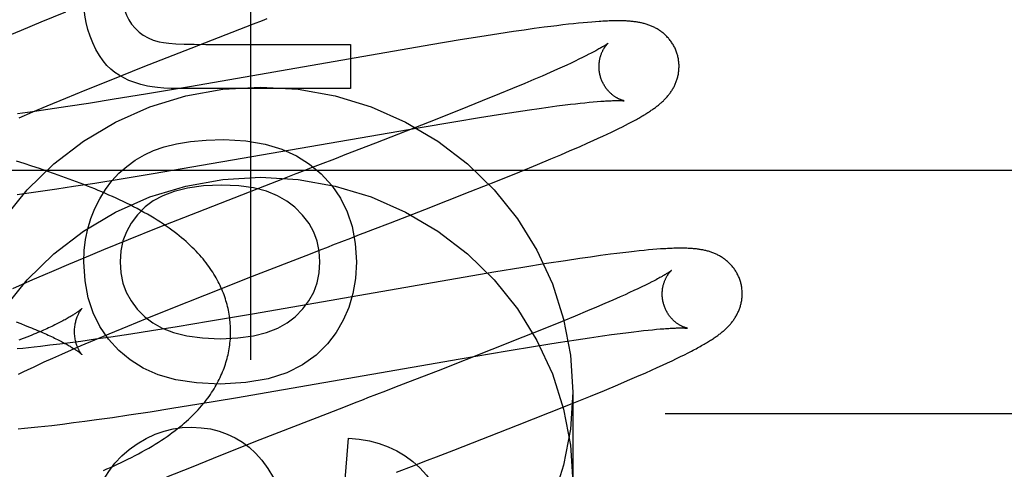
# Model space of a CAD drawing. Header units: inches. Extents: x 0 to 293, y 0 to 190.
# Tile 52 of 104: x 84.666 to 84.912, y 100.18 to 100.292. Entities that reach past the tile are written whole.
import ezdxf

# ---------------------------------------------------------------- set-up
doc = ezdxf.new("R2010")
doc.units = ezdxf.units.IN
doc.header["$LTSCALE"] = 16.12069
doc.header["$MEASUREMENT"] = 0
doc.linetypes.add('HIDDEN', pattern=[0.2, 0.1, -0.1])
doc.layers.add('DEFAULT_2', color=8, linetype='HIDDEN')
doc.layers.add('RIGHT_OR_MAIN_DOOR_ASSEMBLY', color=7, linetype='CONTINUOUS')

msp = doc.modelspace()

# ---------------------------------------------------------------- linework, layer by layer
at = {"layer": 'DEFAULT_2', "color": 8, "linetype": 'HIDDEN'}
for p, q in [((84.67748, 100.29369), (84.67133, 100.29118)), ((84.67133, 100.29118), (84.66639, 100.28914)), ((84.70888, 100.28472), (84.72452, 100.29079)), ((84.79466, 100.28959), (84.7921, 100.28923)), ((84.79716, 100.28993), (84.79466, 100.28959)), ((84.79877, 100.29014), (84.79716, 100.28993)), ((84.80032, 100.29033), (84.79877, 100.29014)), ((84.80179, 100.29051), (84.80032, 100.29033)), ((84.80319, 100.29067), (84.80179, 100.29051)), ((84.8045, 100.29081), (84.80319, 100.29067)), ((84.80574, 100.29094), (84.8045, 100.29081)), ((84.8069, 100.29106), (84.80574, 100.29094)), ((84.80799, 100.29116), (84.8069, 100.29106)), ((84.80901, 100.29124), (84.80799, 100.29116)), ((84.80998, 100.29132), (84.80901, 100.29124)), ((84.66639, 100.28914), (84.66255, 100.28753)), ((84.78105, 100.28755), (84.7761, 100.28676)), ((84.78581, 100.28829), (84.78105, 100.28755)), ((84.78946, 100.28884), (84.78581, 100.28829)), ((84.7921, 100.28923), (84.78946, 100.28884)), ((84.6969, 100.28001), (84.70888, 100.28472)), ((84.76885, 100.28556), (84.70897, 100.27518)), ((84.71259, 100.28565), (84.74875, 100.28565)), ((84.74875, 100.28565), (84.74875, 100.2746)), ((84.7761, 100.28676), (84.76885, 100.28556)), ((84.80672, 100.28237), (84.80583, 100.28193)), ((84.80756, 100.28278), (84.80672, 100.28237)), ((84.80834, 100.28318), (84.80756, 100.28278)), ((84.68849, 100.27666), (84.6969, 100.28001)), ((84.80165, 100.27998), (84.80047, 100.27945)), ((84.80278, 100.2805), (84.80165, 100.27998)), ((84.80385, 100.28099), (84.80278, 100.2805)), ((84.80487, 100.28147), (84.80385, 100.28099)), ((84.80583, 100.28193), (84.80487, 100.28147)), ((84.79662, 100.27776), (84.79452, 100.27686)), ((84.7986, 100.27862), (84.79662, 100.27776)), ((84.80047, 100.27945), (84.7986, 100.27862)), ((84.68243, 100.27422), (84.68849, 100.27666)), ((84.70897, 100.27518), (84.69749, 100.27324)), ((84.79232, 100.27592), (84.78922, 100.27463)), ((84.79452, 100.27686), (84.79232, 100.27592)), ((84.67757, 100.27223), (84.68243, 100.27422)), ((84.69749, 100.27324), (84.6897, 100.27196)), ((84.74875, 100.2746), (84.70835, 100.2746)), ((84.78596, 100.27329), (84.78165, 100.27153)), ((84.78922, 100.27463), (84.78596, 100.27329)), ((84.66931, 100.26878), (84.6729, 100.27029)), ((84.6729, 100.27029), (84.67757, 100.27223)), ((84.67806, 100.27012), (84.67307, 100.26937)), ((84.68325, 100.27093), (84.67806, 100.27012)), ((84.6897, 100.27196), (84.68325, 100.27093)), ((84.78165, 100.27153), (84.77618, 100.26934)), ((84.79587, 100.26966), (84.79816, 100.26998)), ((84.79816, 100.26998), (84.80034, 100.27027)), ((84.80034, 100.27027), (84.8024, 100.27053)), ((84.8024, 100.27053), (84.80371, 100.27069)), ((84.80371, 100.27069), (84.80496, 100.27084)), ((84.80496, 100.27084), (84.80616, 100.27097)), ((84.80616, 100.27097), (84.8073, 100.27109)), ((84.8073, 100.27109), (84.80838, 100.2712)), ((84.80838, 100.2712), (84.8094, 100.2713)), ((84.8094, 100.2713), (84.81036, 100.27138)), ((84.66923, 100.26882), (84.66553, 100.2683)), ((84.66588, 100.26732), (84.66931, 100.26878)), ((84.67307, 100.26937), (84.66923, 100.26882)), ((84.77618, 100.26934), (84.76843, 100.26627)), ((84.77509, 100.26642), (84.781, 100.26739)), ((84.781, 100.26739), (84.78569, 100.26814)), ((84.78569, 100.26814), (84.79012, 100.26882)), ((84.79012, 100.26882), (84.79347, 100.26932)), ((84.79347, 100.26932), (84.79587, 100.26966)), ((84.76843, 100.26627), (84.75495, 100.261)), ((84.76568, 100.26484), (84.77509, 100.26642)), ((84.81583, 100.26466), (84.81668, 100.26509)), ((84.81668, 100.26509), (84.81748, 100.26549)), ((84.81748, 100.26549), (84.81822, 100.26587)), ((84.81822, 100.26587), (84.81892, 100.26624)), ((84.81892, 100.26624), (84.81958, 100.26659)), ((84.6994, 100.25338), (84.76568, 100.26484)), ((84.81063, 100.2622), (84.81181, 100.26274)), ((84.81181, 100.26274), (84.81292, 100.26326)), ((84.81292, 100.26326), (84.81396, 100.26375)), ((84.81396, 100.26375), (84.81493, 100.26422)), ((84.81493, 100.26422), (84.81583, 100.26466)), ((84.75495, 100.261), (84.74734, 100.25806)), ((84.80366, 100.25912), (84.80593, 100.26011)), ((84.80593, 100.26011), (84.80806, 100.26104)), ((84.80806, 100.26104), (84.80938, 100.26164)), ((84.80938, 100.26164), (84.81063, 100.2622)), ((84.79883, 100.25707), (84.80128, 100.25811)), ((84.80128, 100.25811), (84.80366, 100.25912)), ((84.66716, 100.25587), (84.66523, 100.25648)), ((84.66907, 100.25526), (84.66716, 100.25587)), ((84.67097, 100.25464), (84.66907, 100.25526)), ((84.74181, 100.25592), (84.73846, 100.25462)), ((84.74403, 100.25678), (84.74181, 100.25592)), ((84.79104, 100.25386), (84.79546, 100.25567)), ((84.79546, 100.25567), (84.79883, 100.25707)), ((84.64877, 100.25426), (85.14877, 100.25426)), ((84.67286, 100.254), (84.67097, 100.25464)), ((84.67473, 100.25336), (84.67286, 100.254)), ((84.69145, 100.25208), (84.6994, 100.25338)), ((84.73846, 100.25462), (84.73622, 100.25376)), ((84.78547, 100.25161), (84.79104, 100.25386)), ((84.67531, 100.24959), (84.67948, 100.25021)), ((84.67948, 100.25021), (84.68483, 100.25103)), ((84.68483, 100.25103), (84.69145, 100.25208)), ((84.72721, 100.25027), (84.7104, 100.24371)), ((84.73172, 100.25202), (84.72721, 100.25027)), ((84.77864, 100.2489), (84.78547, 100.25161)), ((84.66541, 100.2482), (84.6683, 100.24859)), ((84.6683, 100.24859), (84.67126, 100.249)), ((84.67126, 100.249), (84.67531, 100.24959)), ((84.76731, 100.24446), (84.77864, 100.2489)), ((84.7104, 100.24371), (84.70058, 100.23983)), ((84.75871, 100.24112), (84.76731, 100.24446)), ((84.75433, 100.23942), (84.75871, 100.24112)), ((84.70058, 100.23983), (84.69317, 100.23685)), ((84.74879, 100.23728), (84.75101, 100.23814)), ((84.69317, 100.23685), (84.68703, 100.23435)), ((84.68703, 100.23435), (84.68209, 100.23231)), ((84.72427, 100.22777), (84.73874, 100.23339)), ((84.73874, 100.23339), (84.74098, 100.23426)), ((84.81121, 100.2329), (84.80868, 100.23255)), ((84.81369, 100.23323), (84.81121, 100.2329)), ((84.81529, 100.23344), (84.81369, 100.23323)), ((84.81682, 100.23363), (84.81529, 100.23344)), ((84.81827, 100.2338), (84.81682, 100.23363)), ((84.81963, 100.23395), (84.81827, 100.2338)), ((84.82092, 100.23409), (84.81963, 100.23395)), ((84.82212, 100.23421), (84.82092, 100.23409)), ((84.82325, 100.23432), (84.82212, 100.23421)), ((84.82431, 100.23441), (84.82325, 100.23432)), ((84.8253, 100.23449), (84.82431, 100.23441)), ((84.82624, 100.23456), (84.8253, 100.23449)), ((84.67827, 100.23071), (84.67456, 100.22913)), ((84.68209, 100.23231), (84.67827, 100.23071)), ((84.79774, 100.2309), (84.79182, 100.22996)), ((84.80245, 100.23163), (84.79774, 100.2309)), ((84.80607, 100.23217), (84.80245, 100.23163)), ((84.80868, 100.23255), (84.80607, 100.23217)), ((84.67187, 100.22797), (84.66925, 100.22683)), ((84.67456, 100.22913), (84.67187, 100.22797)), ((84.78457, 100.22876), (84.72471, 100.21838)), ((84.79182, 100.22996), (84.78457, 100.22876)), ((84.66671, 100.2257), (84.66425, 100.22459)), ((84.66925, 100.22683), (84.66671, 100.2257)), ((84.71232, 100.22307), (84.72427, 100.22777)), ((84.82244, 100.22554), (84.82154, 100.2251)), ((84.82329, 100.22596), (84.82244, 100.22554)), ((84.82407, 100.22635), (84.82329, 100.22596)), ((84.70395, 100.21974), (84.71232, 100.22307)), ((84.81735, 100.22315), (84.81617, 100.22262)), ((84.81848, 100.22367), (84.81735, 100.22315)), ((84.81956, 100.22416), (84.81848, 100.22367)), ((84.82058, 100.22464), (84.81956, 100.22416)), ((84.82154, 100.2251), (84.82058, 100.22464)), ((84.8123, 100.22092), (84.8102, 100.22002)), ((84.81429, 100.22179), (84.8123, 100.22092)), ((84.81617, 100.22262), (84.81429, 100.22179)), ((84.69792, 100.2173), (84.70395, 100.21974)), ((84.72471, 100.21838), (84.71323, 100.21644)), ((84.808, 100.21909), (84.8049, 100.21779)), ((84.8102, 100.22002), (84.808, 100.21909)), ((84.66514, 100.21635), (84.6663, 100.21592)), ((84.6663, 100.21592), (84.66741, 100.21549)), ((84.69307, 100.21532), (84.69792, 100.2173)), ((84.71323, 100.21644), (84.70545, 100.21516)), ((84.80163, 100.21644), (84.79732, 100.21469)), ((84.8049, 100.21779), (84.80163, 100.21644)), ((84.68486, 100.21189), (84.68843, 100.21339)), ((84.68843, 100.21339), (84.69307, 100.21532)), ((84.69382, 100.21333), (84.68883, 100.21258)), ((84.699, 100.21413), (84.69382, 100.21333)), ((84.70545, 100.21516), (84.699, 100.21413)), ((84.79732, 100.21469), (84.79184, 100.2125)), ((84.8117, 100.21287), (84.81399, 100.21319)), ((84.81399, 100.21319), (84.81616, 100.21348)), ((84.81616, 100.21348), (84.81822, 100.21374)), ((84.81822, 100.21374), (84.81952, 100.2139)), ((84.81952, 100.2139), (84.82078, 100.21405)), ((84.82078, 100.21405), (84.82197, 100.21418)), ((84.82197, 100.21418), (84.82311, 100.2143)), ((84.82311, 100.2143), (84.82419, 100.21441)), ((84.82419, 100.21441), (84.82521, 100.21451)), ((84.82521, 100.21451), (84.82616, 100.21459)), ((84.66696, 100.21221), (84.66583, 100.21178)), ((84.66805, 100.21264), (84.66696, 100.21221)), ((84.66909, 100.21306), (84.66805, 100.21264)), ((84.67606, 100.21081), (84.67359, 100.21051)), ((84.67863, 100.21115), (84.67606, 100.21081)), ((84.6813, 100.2115), (84.67863, 100.21115)), ((84.68499, 100.21202), (84.6813, 100.2115)), ((84.68145, 100.21043), (84.68486, 100.21189)), ((84.68883, 100.21258), (84.68499, 100.21202)), ((84.79184, 100.2125), (84.78409, 100.20943)), ((84.79493, 100.2103), (84.80062, 100.21121)), ((84.80062, 100.21121), (84.8051, 100.2119)), ((84.8051, 100.2119), (84.80849, 100.21241)), ((84.80849, 100.21241), (84.8117, 100.21287)), ((84.66681, 100.20975), (84.66545, 100.20962)), ((84.66823, 100.2099), (84.66681, 100.20975)), ((84.6697, 100.21005), (84.66823, 100.2099)), ((84.67122, 100.21023), (84.6697, 100.21005)), ((84.67359, 100.21051), (84.67122, 100.21023)), ((84.67436, 100.20731), (84.67662, 100.20832)), ((84.67662, 100.20832), (84.67899, 100.20936)), ((84.67899, 100.20936), (84.68145, 100.21043)), ((84.78409, 100.20943), (84.77061, 100.20416)), ((84.77612, 100.20713), (84.78789, 100.20913)), ((84.78789, 100.20913), (84.79493, 100.2103)), ((84.83221, 100.20816), (84.83311, 100.20861)), ((84.83311, 100.20861), (84.83395, 100.20905)), ((84.67081, 100.2057), (84.67219, 100.20634)), ((84.67219, 100.20634), (84.67436, 100.20731)), ((84.72, 100.1974), (84.77612, 100.20713)), ((84.82671, 100.20554), (84.82795, 100.20612)), ((84.82795, 100.20612), (84.82912, 100.20666)), ((84.82912, 100.20666), (84.83022, 100.20719)), ((84.83022, 100.20719), (84.83124, 100.20769)), ((84.83124, 100.20769), (84.83221, 100.20816)), ((84.66577, 100.20331), (84.66695, 100.20389)), ((84.66695, 100.20389), (84.66819, 100.20447)), ((84.66819, 100.20447), (84.66947, 100.20508)), ((84.66947, 100.20508), (84.67081, 100.2057)), ((84.77061, 100.20416), (84.76301, 100.20122)), ((84.82026, 100.20268), (84.82253, 100.20367)), ((84.82253, 100.20367), (84.82399, 100.20431)), ((84.82399, 100.20431), (84.82538, 100.20494)), ((84.82538, 100.20494), (84.82671, 100.20554)), ((84.81552, 100.20066), (84.81793, 100.20168)), ((84.81793, 100.20168), (84.82026, 100.20268)), ((84.75748, 100.19908), (84.75301, 100.19735)), ((84.7597, 100.19994), (84.75748, 100.19908)), ((84.80427, 100.19884), (84.80427, 100.17635)), ((84.80869, 100.19783), (84.81218, 100.19926)), ((84.81218, 100.19926), (84.81552, 100.20066)), ((84.7108, 100.19587), (84.72, 100.1974)), ((84.74965, 100.19605), (84.7474, 100.19518)), ((84.79845, 100.1937), (84.80415, 100.19599)), ((84.80415, 100.19599), (84.80869, 100.19783)), ((84.69335, 100.19313), (84.69865, 100.19393)), ((84.69865, 100.19393), (84.70409, 100.19479)), ((84.70409, 100.19479), (84.7108, 100.19587)), ((84.7474, 100.19518), (84.74289, 100.19343)), ((84.79046, 100.19055), (84.79845, 100.1937)), ((84.67673, 100.19084), (84.6795, 100.19119)), ((84.6795, 100.19119), (84.68234, 100.19156)), ((84.68234, 100.19156), (84.68525, 100.19196)), ((84.68525, 100.19196), (84.68924, 100.19252)), ((84.68924, 100.19252), (84.69335, 100.19313)), ((84.74289, 100.19343), (84.7261, 100.18688)), ((84.82736, 100.19346), (85.08661, 100.19346)), ((84.66567, 100.18965), (84.66729, 100.1898)), ((84.66729, 100.1898), (84.66893, 100.18996)), ((84.66893, 100.18996), (84.6706, 100.19013)), ((84.6706, 100.19013), (84.6723, 100.19032)), ((84.6723, 100.19032), (84.67405, 100.19052)), ((84.67405, 100.19052), (84.67673, 100.19084)), ((84.77457, 100.18435), (84.79046, 100.19055)), ((84.7261, 100.18688), (84.71628, 100.183)), ((84.74733, 100.17594), (84.74819, 100.18736)), ((84.77019, 100.18266), (84.77457, 100.18435)), ((84.71628, 100.183), (84.70889, 100.18003)), ((84.76466, 100.18052), (84.76688, 100.18137)), ((84.70889, 100.18003), (84.70276, 100.17754)), ((84.7602, 100.17879), (84.76466, 100.18052))]:
    msp.add_line(p, q, dxfattribs=at)
for points in [[(84.68429, 100.28608), (84.68363, 100.2877), (84.68308, 100.2894), (84.68265, 100.29115), (84.68234, 100.29297), (84.68215, 100.29489), (84.68208, 100.29688)], [(84.69159, 100.29909), (84.69168, 100.29734), (84.6919, 100.29574), (84.69226, 100.2943), (84.69274, 100.29299), (84.69333, 100.2918), (84.69403, 100.29073)], [(84.72452, 100.29079), (84.72676, 100.29166), (84.72788, 100.29209)], [(84.69403, 100.29073), (84.69492, 100.28967), (84.69589, 100.28874), (84.69695, 100.28795), (84.69813, 100.28729), (84.69945, 100.28674), (84.70092, 100.2863)], [(84.83045, 100.28302), (84.83039, 100.28323), (84.83031, 100.28348), (84.83023, 100.28373), (84.83014, 100.28397), (84.83005, 100.28421), (84.82994, 100.28445), (84.82984, 100.28468), (84.82972, 100.28492), (84.82961, 100.28515), (84.82948, 100.28537), (84.82936, 100.2856), (84.82922, 100.28581), (84.82908, 100.28603), (84.82894, 100.28624), (84.8288, 100.28645), (84.82864, 100.28665), (84.82849, 100.28685), (84.82833, 100.28704), (84.82817, 100.28723), (84.828, 100.28741), (84.82783, 100.28759), (84.82766, 100.28777), (84.82749, 100.28794), (84.82731, 100.2881), (84.82713, 100.28826), (84.82695, 100.28842), (84.82676, 100.28857), (84.82657, 100.28871), (84.82638, 100.28886), (84.82619, 100.28899), (84.826, 100.28913), (84.8258, 100.28926), (84.8256, 100.28938), (84.82539, 100.2895), (84.82519, 100.28962), (84.82498, 100.28973), (84.82478, 100.28984), (84.82457, 100.28995), (84.82436, 100.29005), (84.82415, 100.29014), (84.82394, 100.29023), (84.82372, 100.29032), (84.82351, 100.2904), (84.82329, 100.29048), (84.82307, 100.29056), (84.82284, 100.29064), (84.82262, 100.29071), (84.8224, 100.29077), (84.82217, 100.29084), (84.82195, 100.29089), (84.82172, 100.29095), (84.82149, 100.291), (84.82126, 100.29105), (84.82104, 100.2911), (84.82081, 100.29114), (84.82057, 100.29119), (84.82034, 100.29122), (84.82011, 100.29126), (84.81987, 100.29129), (84.81964, 100.29132), (84.8194, 100.29135), (84.81915, 100.29138), (84.81891, 100.2914), (84.81866, 100.29143), (84.8184, 100.29145), (84.81814, 100.29147), (84.81787, 100.29148), (84.8176, 100.2915), (84.81732, 100.29151), (84.81703, 100.29152), (84.81674, 100.29153), (84.81644, 100.29154), (84.81613, 100.29154), (84.81581, 100.29155), (84.81549, 100.29155), (84.81516, 100.29154), (84.81481, 100.29154), (84.81447, 100.29154), (84.81411, 100.29153), (84.81374, 100.29152), (84.81336, 100.2915), (84.81298, 100.29149), (84.81258, 100.29147), (84.81217, 100.29145), (84.81176, 100.29143), (84.81133, 100.29141), (84.81089, 100.29138), (84.80998, 100.29132)], [(84.68981, 100.27865), (84.68882, 100.27944), (84.68785, 100.28041), (84.68691, 100.28154), (84.68599, 100.28285), (84.68512, 100.28437), (84.68429, 100.28608)], [(84.70092, 100.2863), (84.70196, 100.2861), (84.70336, 100.28594), (84.70508, 100.28581), (84.70718, 100.28572), (84.70968, 100.28567), (84.71259, 100.28565)], [(84.81313, 100.28596), (84.81313, 100.28595), (84.81311, 100.28594), (84.81309, 100.28592), (84.81306, 100.2859), (84.81302, 100.28587), (84.81297, 100.28583), (84.81291, 100.28579), (84.81284, 100.28574), (84.81276, 100.28569), (84.81267, 100.28562), (84.81257, 100.28556), (84.81246, 100.28548), (84.81233, 100.2854), (84.81219, 100.28531), (84.81204, 100.28522), (84.81187, 100.28511), (84.8117, 100.28501), (84.8115, 100.28489), (84.8113, 100.28477), (84.81107, 100.28464), (84.81084, 100.28451), (84.81058, 100.28436), (84.81031, 100.28421), (84.81002, 100.28406), (84.80972, 100.28389), (84.8094, 100.28372), (84.80906, 100.28355), (84.80871, 100.28336), (84.80834, 100.28318)], [(84.81119, 100.27766), (84.81113, 100.27786), (84.81108, 100.2781), (84.81103, 100.27833), (84.81098, 100.27857), (84.81095, 100.2788), (84.81091, 100.27904), (84.81089, 100.27927), (84.81087, 100.2795), (84.81086, 100.27973), (84.81085, 100.27997), (84.81085, 100.28019), (84.81086, 100.28042), (84.81087, 100.28064), (84.81088, 100.28086), (84.8109, 100.28108), (84.81093, 100.28129), (84.81096, 100.2815), (84.81099, 100.28171), (84.81103, 100.28191), (84.81107, 100.2821), (84.81112, 100.2823), (84.81117, 100.28248), (84.81122, 100.28266), (84.81127, 100.28284), (84.81133, 100.283), (84.81138, 100.28317), (84.81144, 100.28333), (84.8115, 100.28348), (84.81157, 100.28363), (84.81163, 100.28378), (84.8117, 100.28392), (84.81176, 100.28405), (84.81183, 100.28418), (84.81189, 100.28431), (84.81196, 100.28443), (84.81203, 100.28454), (84.81209, 100.28465), (84.81216, 100.28476), (84.81222, 100.28486), (84.81229, 100.28495), (84.81235, 100.28505), (84.81242, 100.28514), (84.81248, 100.28522), (84.81254, 100.2853), (84.8126, 100.28538), (84.81266, 100.28545), (84.81271, 100.28552), (84.81277, 100.28558), (84.81282, 100.28564), (84.81287, 100.28569), (84.81291, 100.28574), (84.81295, 100.28578), (84.81299, 100.28582), (84.81303, 100.28586), (84.81306, 100.28589), (84.81308, 100.28591), (84.8131, 100.28593), (84.81312, 100.28595), (84.81313, 100.28596), (84.81313, 100.28596)], [(84.81958, 100.26659), (84.81989, 100.26676), (84.82019, 100.26693), (84.82049, 100.26709), (84.82077, 100.26726), (84.82105, 100.26741), (84.82132, 100.26757), (84.82158, 100.26772), (84.82184, 100.26788), (84.82209, 100.26803), (84.82234, 100.26818), (84.82258, 100.26832), (84.82281, 100.26847), (84.82304, 100.26861), (84.82327, 100.26876), (84.82349, 100.2689), (84.82371, 100.26905), (84.82392, 100.26919), (84.82413, 100.26933), (84.82433, 100.26948), (84.82453, 100.26962), (84.82473, 100.26976), (84.82493, 100.26991), (84.82512, 100.27005), (84.82531, 100.2702), (84.8255, 100.27034), (84.82568, 100.27049), (84.82587, 100.27064), (84.82605, 100.27079), (84.82623, 100.27094), (84.8264, 100.2711), (84.82658, 100.27125), (84.82675, 100.27141), (84.82692, 100.27157), (84.82708, 100.27174), (84.82725, 100.2719), (84.82741, 100.27207), (84.82757, 100.27224), (84.82773, 100.27241), (84.82788, 100.27259), (84.82804, 100.27277), (84.82818, 100.27295), (84.82833, 100.27313), (84.82847, 100.27331), (84.82861, 100.2735), (84.82874, 100.27368), (84.82887, 100.27387), (84.829, 100.27407), (84.82912, 100.27426), (84.82924, 100.27446), (84.82936, 100.27467), (84.82948, 100.27487), (84.82959, 100.27508), (84.82969, 100.27529), (84.8298, 100.2755), (84.82989, 100.27572), (84.82999, 100.27594), (84.83008, 100.27616), (84.83016, 100.27638), (84.83024, 100.2766), (84.83032, 100.27683), (84.83039, 100.27706), (84.83045, 100.27729), (84.83052, 100.27753), (84.83057, 100.27776), (84.83062, 100.278), (84.83067, 100.27825), (84.83071, 100.27849), (84.83075, 100.27874), (84.83078, 100.27899), (84.8308, 100.27924), (84.83082, 100.27949), (84.83083, 100.27975), (84.83084, 100.28), (84.83084, 100.28026), (84.83084, 100.28051), (84.83083, 100.28077), (84.83081, 100.28103), (84.83078, 100.28128), (84.83075, 100.28154), (84.83072, 100.2818), (84.83068, 100.28205), (84.83063, 100.28231), (84.83057, 100.28256), (84.83051, 100.28281), (84.83045, 100.28302)], [(84.69803, 100.27522), (84.69634, 100.27563), (84.69479, 100.2761), (84.69336, 100.27666), (84.69206, 100.27727), (84.69088, 100.27793), (84.68981, 100.27865)], [(84.81713, 100.27156), (84.81714, 100.27156), (84.81713, 100.27156), (84.81712, 100.27157), (84.8171, 100.27157), (84.81707, 100.27158), (84.81703, 100.27158), (84.81699, 100.27159), (84.81695, 100.27161), (84.81689, 100.27162), (84.81683, 100.27164), (84.81677, 100.27165), (84.8167, 100.27168), (84.81663, 100.2717), (84.81655, 100.27172), (84.81647, 100.27175), (84.81638, 100.27178), (84.81629, 100.27182), (84.8162, 100.27186), (84.8161, 100.2719), (84.816, 100.27194), (84.8159, 100.27199), (84.81579, 100.27204), (84.81568, 100.27209), (84.81557, 100.27214), (84.81546, 100.27221), (84.81534, 100.27227), (84.81522, 100.27234), (84.8151, 100.27241), (84.81498, 100.27249), (84.81486, 100.27257), (84.81473, 100.27265), (84.8146, 100.27274), (84.81447, 100.27284), (84.81433, 100.27294), (84.8142, 100.27305), (84.81407, 100.27316), (84.81393, 100.27327), (84.81379, 100.2734), (84.81366, 100.27352), (84.81352, 100.27366), (84.81338, 100.2738), (84.81325, 100.27394), (84.81311, 100.2741), (84.81297, 100.27425), (84.81284, 100.27442), (84.81271, 100.27459), (84.81258, 100.27476), (84.81245, 100.27494), (84.81233, 100.27513), (84.81221, 100.27532), (84.81209, 100.27552), (84.81198, 100.27572), (84.81187, 100.27592), (84.81176, 100.27613), (84.81166, 100.27634), (84.81157, 100.27656), (84.81148, 100.27678), (84.81139, 100.27701), (84.81132, 100.27723), (84.81124, 100.27746), (84.81119, 100.27766)], [(84.66208, 100.24209), (84.66788, 100.24934), (84.67455, 100.25584), (84.68196, 100.26151), (84.69002, 100.26626), (84.69861, 100.27004), (84.7076, 100.27277), (84.71686, 100.27444), (84.72627, 100.27499), (84.73567, 100.27444), (84.74493, 100.27277), (84.75393, 100.27004), (84.76251, 100.26626), (84.77058, 100.26151), (84.77799, 100.25584), (84.78465, 100.24934), (84.79045, 100.24209), (84.79533, 100.23423), (84.79919, 100.22584), (84.802, 100.21706), (84.80368, 100.20808), (84.80427, 100.19884)], [(84.70835, 100.2746), (84.70598, 100.27461), (84.70388, 100.27467), (84.70206, 100.27475), (84.70048, 100.27488), (84.69914, 100.27503), (84.69803, 100.27522)], [(84.81036, 100.27138), (84.81126, 100.27145), (84.81168, 100.27148), (84.81209, 100.27151), (84.81248, 100.27153), (84.81286, 100.27155), (84.81322, 100.27157), (84.81356, 100.27159), (84.81388, 100.2716), (84.81419, 100.27161), (84.81448, 100.27162), (84.81476, 100.27163), (84.81501, 100.27163), (84.81525, 100.27164), (84.81547, 100.27164), (84.81567, 100.27164), (84.81586, 100.27163), (84.81603, 100.27163), (84.81619, 100.27163), (84.81633, 100.27162), (84.81646, 100.27162), (84.81658, 100.27161), (84.81668, 100.27161), (84.81678, 100.2716), (84.81686, 100.27159), (84.81693, 100.27159), (84.81699, 100.27158), (84.81704, 100.27158), (84.81708, 100.27157), (84.81711, 100.27157), (84.81713, 100.27157), (84.81713, 100.27156)], [(84.69724, 100.25808), (84.69952, 100.25915), (84.70219, 100.26006), (84.70524, 100.26082), (84.70871, 100.26139), (84.71266, 100.26175), (84.71707, 100.26189)], [(84.71707, 100.26189), (84.72255, 100.26155), (84.7274, 100.26076), (84.73158, 100.25949), (84.73524, 100.25781), (84.73852, 100.25577), (84.74136, 100.25334)], [(84.68607, 100.24709), (84.68751, 100.24943), (84.68911, 100.25156), (84.69086, 100.25346), (84.69279, 100.25517), (84.69492, 100.25672), (84.69724, 100.25808)], [(84.74734, 100.25806), (84.74514, 100.2572), (84.74403, 100.25678)], [(84.71876, 100.21394), (84.71876, 100.21439), (84.71875, 100.21488), (84.71873, 100.21537), (84.71869, 100.21585), (84.71865, 100.21634), (84.7186, 100.21682), (84.71855, 100.21731), (84.71848, 100.2178), (84.7184, 100.21828), (84.71832, 100.21876), (84.71822, 100.21925), (84.71812, 100.21973), (84.718, 100.22021), (84.71788, 100.22069), (84.71775, 100.22117), (84.71761, 100.22165), (84.71746, 100.22213), (84.7173, 100.2226), (84.71713, 100.22308), (84.71695, 100.22356), (84.71676, 100.22403), (84.71656, 100.22451), (84.71635, 100.22498), (84.71613, 100.22545), (84.7159, 100.22592), (84.71566, 100.2264), (84.71541, 100.22687), (84.71515, 100.22734), (84.71488, 100.22781), (84.7146, 100.22828), (84.71431, 100.22875), (84.714, 100.22922), (84.71368, 100.22969), (84.71335, 100.23016), (84.71301, 100.23063), (84.71264, 100.23111), (84.71227, 100.23159), (84.71188, 100.23207), (84.71147, 100.23255), (84.71104, 100.23303), (84.7106, 100.23352), (84.71015, 100.234), (84.70968, 100.23449), (84.70919, 100.23497), (84.70869, 100.23546), (84.70817, 100.23594), (84.70763, 100.23642), (84.70708, 100.2369), (84.70651, 100.23738), (84.70592, 100.23786), (84.70531, 100.23834), (84.70469, 100.23882), (84.70404, 100.2393), (84.70337, 100.23978), (84.70268, 100.24026), (84.70196, 100.24075), (84.70121, 100.24124), (84.70044, 100.24174), (84.69963, 100.24223), (84.6988, 100.24273), (84.69796, 100.24322), (84.6971, 100.24371), (84.69624, 100.24419), (84.69537, 100.24465), (84.6945, 100.24511), (84.69363, 100.24555), (84.69276, 100.24598), (84.69189, 100.24641), (84.69101, 100.24683), (84.69013, 100.24724), (84.68925, 100.24764), (84.68837, 100.24804), (84.68748, 100.24843), (84.68659, 100.24881), (84.68569, 100.24919), (84.68479, 100.24956), (84.68389, 100.24993), (84.68299, 100.25029), (84.68209, 100.25065), (84.68118, 100.251), (84.68027, 100.25135), (84.67936, 100.25169), (84.67844, 100.25203), (84.67752, 100.25237), (84.67659, 100.2527), (84.67473, 100.25336)], [(84.73622, 100.25376), (84.73509, 100.25332), (84.73172, 100.25202)], [(84.74136, 100.25334), (84.74403, 100.2504), (84.74622, 100.24722), (84.74792, 100.24385), (84.74915, 100.24014), (84.74992, 100.23597), (84.75022, 100.23138)], [(84.66208, 100.2196), (84.66788, 100.22684), (84.67455, 100.23334), (84.68196, 100.23902), (84.69002, 100.24377), (84.69861, 100.24755), (84.7076, 100.25028), (84.71686, 100.25194), (84.72627, 100.25249), (84.73567, 100.25194), (84.74493, 100.25028), (84.75393, 100.24755), (84.76251, 100.24377), (84.77058, 100.23902), (84.77799, 100.23334), (84.78465, 100.22684), (84.79045, 100.2196), (84.79533, 100.21174), (84.79919, 100.20335), (84.802, 100.19457), (84.80368, 100.18559), (84.80427, 100.17635)], [(84.71652, 100.25053), (84.71196, 100.25031), (84.70799, 100.24979), (84.70463, 100.24895), (84.70179, 100.24785), (84.69938, 100.24656), (84.69744, 100.24505)], [(84.73481, 100.24501), (84.73284, 100.24654), (84.73047, 100.24786), (84.72773, 100.24896), (84.72452, 100.2498), (84.72078, 100.25032), (84.71652, 100.25053)], [(84.68208, 100.23138), (84.6822, 100.23422), (84.68253, 100.23696), (84.68309, 100.23961), (84.68387, 100.24217), (84.68486, 100.24466), (84.68607, 100.24709)], [(84.69744, 100.24505), (84.69547, 100.24307), (84.69389, 100.241), (84.69271, 100.23887), (84.69187, 100.23659), (84.69135, 100.23408), (84.69116, 100.23138)], [(84.74107, 100.23138), (84.74088, 100.23404), (84.74037, 100.23652), (84.73954, 100.2388), (84.73836, 100.24093), (84.73677, 100.24301), (84.73481, 100.24501)], [(84.75101, 100.23814), (84.75212, 100.23856), (84.75433, 100.23942)], [(84.74098, 100.23426), (84.74322, 100.23512), (84.74433, 100.23556)], [(84.74433, 100.23556), (84.74657, 100.23642), (84.74879, 100.23728)], [(84.84625, 100.22623), (84.84618, 100.22644), (84.84611, 100.22669), (84.84602, 100.22693), (84.84593, 100.22718), (84.84584, 100.22742), (84.84574, 100.22766), (84.84563, 100.22789), (84.84552, 100.22813), (84.8454, 100.22836), (84.84528, 100.22858), (84.84515, 100.2288), (84.84501, 100.22902), (84.84488, 100.22924), (84.84473, 100.22945), (84.84459, 100.22965), (84.84444, 100.22986), (84.84428, 100.23005), (84.84412, 100.23025), (84.84396, 100.23044), (84.84379, 100.23062), (84.84363, 100.2308), (84.84345, 100.23097), (84.84328, 100.23114), (84.8431, 100.23131), (84.84292, 100.23147), (84.84274, 100.23162), (84.84255, 100.23177), (84.84237, 100.23192), (84.84218, 100.23206), (84.84198, 100.2322), (84.84179, 100.23233), (84.84159, 100.23246), (84.84139, 100.23259), (84.84119, 100.23271), (84.84098, 100.23283), (84.84078, 100.23294), (84.84057, 100.23305), (84.84036, 100.23315), (84.84015, 100.23325), (84.83994, 100.23335), (84.83973, 100.23344), (84.83952, 100.23353), (84.8393, 100.23361), (84.83908, 100.23369), (84.83886, 100.23377), (84.83864, 100.23384), (84.83842, 100.23391), (84.83819, 100.23398), (84.83797, 100.23404), (84.83774, 100.2341), (84.83752, 100.23416), (84.83729, 100.23421), (84.83706, 100.23426), (84.83683, 100.23431), (84.8366, 100.23435), (84.83637, 100.23439), (84.83614, 100.23443), (84.83591, 100.23447), (84.83567, 100.2345), (84.83543, 100.23453), (84.83519, 100.23456), (84.83495, 100.23459), (84.8347, 100.23461), (84.83445, 100.23463), (84.8342, 100.23466), (84.83394, 100.23467), (84.83367, 100.23469), (84.8334, 100.23471), (84.83312, 100.23472), (84.83283, 100.23473), (84.83254, 100.23474), (84.83224, 100.23475), (84.83193, 100.23475), (84.83161, 100.23475), (84.83129, 100.23475), (84.83096, 100.23475), (84.83061, 100.23475), (84.83026, 100.23474), (84.82991, 100.23474), (84.82954, 100.23473), (84.82916, 100.23471), (84.82878, 100.2347), (84.82838, 100.23468), (84.82797, 100.23466), (84.82756, 100.23464), (84.82713, 100.23461), (84.82624, 100.23456)], [(84.69084, 100.2092), (84.68822, 100.21208), (84.68607, 100.21523), (84.68438, 100.21862), (84.68315, 100.22238), (84.68238, 100.22665), (84.68208, 100.23138)], [(84.69116, 100.23138), (84.69136, 100.2286), (84.69187, 100.22604), (84.6927, 100.22374), (84.69388, 100.2216), (84.69543, 100.21954), (84.69735, 100.21761)], [(84.73487, 100.21762), (84.7368, 100.21958), (84.73835, 100.22164), (84.73953, 100.22378), (84.74036, 100.22609), (84.74088, 100.22863), (84.74107, 100.23138)], [(84.75022, 100.23138), (84.74997, 100.22723), (84.74934, 100.22342), (84.74833, 100.21996), (84.74693, 100.21677), (84.74514, 100.21373), (84.74296, 100.21088)], [(84.82893, 100.22917), (84.82892, 100.22916), (84.8289, 100.22915), (84.82888, 100.22913), (84.82885, 100.22911), (84.82881, 100.22908), (84.82876, 100.22904), (84.8287, 100.229), (84.82863, 100.22895), (84.82855, 100.22889), (84.82846, 100.22883), (84.82836, 100.22876), (84.82824, 100.22869), (84.82812, 100.2286), (84.82798, 100.22852), (84.82782, 100.22842), (84.82765, 100.22832), (84.82747, 100.22821), (84.82727, 100.22809), (84.82706, 100.22796), (84.82683, 100.22783), (84.82659, 100.22769), (84.82633, 100.22755), (84.82605, 100.2274), (84.82576, 100.22724), (84.82545, 100.22707), (84.82513, 100.2269), (84.82479, 100.22672), (84.82444, 100.22654), (84.82407, 100.22635)], [(84.82698, 100.22087), (84.82692, 100.22107), (84.82687, 100.2213), (84.82682, 100.22154), (84.82677, 100.22177), (84.82674, 100.22201), (84.82671, 100.22224), (84.82668, 100.22248), (84.82666, 100.22271), (84.82665, 100.22294), (84.82664, 100.22317), (84.82664, 100.2234), (84.82665, 100.22363), (84.82666, 100.22385), (84.82667, 100.22407), (84.82669, 100.22429), (84.82672, 100.2245), (84.82675, 100.22471), (84.82678, 100.22491), (84.82682, 100.22511), (84.82686, 100.22531), (84.82691, 100.2255), (84.82695, 100.22569), (84.82701, 100.22587), (84.82706, 100.22604), (84.82712, 100.22621), (84.82717, 100.22637), (84.82723, 100.22653), (84.82729, 100.22669), (84.82736, 100.22684), (84.82742, 100.22698), (84.82749, 100.22712), (84.82755, 100.22726), (84.82762, 100.22739), (84.82768, 100.22751), (84.82775, 100.22763), (84.82782, 100.22775), (84.82788, 100.22786), (84.82795, 100.22796), (84.82801, 100.22806), (84.82808, 100.22816), (84.82814, 100.22825), (84.82821, 100.22834), (84.82827, 100.22843), (84.82833, 100.22851), (84.82839, 100.22858), (84.82845, 100.22865), (84.8285, 100.22872), (84.82855, 100.22878), (84.82861, 100.22884), (84.82865, 100.2289), (84.8287, 100.22895), (84.82874, 100.22899), (84.82878, 100.22903), (84.82882, 100.22906), (84.82885, 100.22909), (84.82887, 100.22912), (84.82889, 100.22914), (84.82891, 100.22915), (84.82892, 100.22916), (84.82893, 100.22917)], [(84.83395, 100.20905), (84.83435, 100.20926), (84.83473, 100.20946), (84.83511, 100.20966), (84.83547, 100.20986), (84.83582, 100.21005), (84.83616, 100.21023), (84.83648, 100.21042), (84.8368, 100.2106), (84.8371, 100.21077), (84.8374, 100.21095), (84.83768, 100.21112), (84.83796, 100.21128), (84.83822, 100.21144), (84.83848, 100.2116), (84.83873, 100.21176), (84.83897, 100.21191), (84.83921, 100.21207), (84.83944, 100.21222), (84.83966, 100.21237), (84.83988, 100.21252), (84.8401, 100.21267), (84.8403, 100.21281), (84.84051, 100.21296), (84.84071, 100.21311), (84.8409, 100.21325), (84.8411, 100.2134), (84.84129, 100.21355), (84.84147, 100.2137), (84.84166, 100.21385), (84.84184, 100.214), (84.84202, 100.21415), (84.84219, 100.21431), (84.84237, 100.21446), (84.84254, 100.21462), (84.84271, 100.21478), (84.84287, 100.21494), (84.84304, 100.21511), (84.8432, 100.21528), (84.84336, 100.21545), (84.84352, 100.21562), (84.84367, 100.21579), (84.84382, 100.21597), (84.84397, 100.21615), (84.84412, 100.21633), (84.84426, 100.21652), (84.84439, 100.2167), (84.84453, 100.21689), (84.84466, 100.21708), (84.84479, 100.21727), (84.84491, 100.21747), (84.84503, 100.21767), (84.84515, 100.21787), (84.84527, 100.21808), (84.84538, 100.21829), (84.84548, 100.2185), (84.84558, 100.21871), (84.84568, 100.21893), (84.84578, 100.21914), (84.84587, 100.21936), (84.84595, 100.21958), (84.84603, 100.21981), (84.84611, 100.22004), (84.84618, 100.22026), (84.84624, 100.2205), (84.84631, 100.22073), (84.84636, 100.22097), (84.84641, 100.22121), (84.84646, 100.22146), (84.8465, 100.2217), (84.84654, 100.22195), (84.84657, 100.2222), (84.84659, 100.22245), (84.84661, 100.2227), (84.84663, 100.22295), (84.84663, 100.22321), (84.84663, 100.22346), (84.84663, 100.22372), (84.84662, 100.22398), (84.8466, 100.22423), (84.84658, 100.22449), (84.84655, 100.22475), (84.84651, 100.225), (84.84647, 100.22526), (84.84642, 100.22551), (84.84636, 100.22577), (84.8463, 100.22602), (84.84625, 100.22623)], [(84.83292, 100.21477), (84.83293, 100.21477), (84.83292, 100.21477), (84.83291, 100.21478), (84.83289, 100.21478), (84.83286, 100.21479), (84.83282, 100.21479), (84.83278, 100.2148), (84.83273, 100.21482), (84.83268, 100.21483), (84.83262, 100.21485), (84.83256, 100.21486), (84.83249, 100.21489), (84.83241, 100.21491), (84.83234, 100.21493), (84.83225, 100.21496), (84.83217, 100.215), (84.83208, 100.21503), (84.83198, 100.21507), (84.83189, 100.21511), (84.83179, 100.21515), (84.83168, 100.2152), (84.83158, 100.21525), (84.83147, 100.2153), (84.83136, 100.21536), (84.83125, 100.21542), (84.83113, 100.21548), (84.83101, 100.21555), (84.83089, 100.21562), (84.83077, 100.2157), (84.83064, 100.21578), (84.83051, 100.21587), (84.83038, 100.21596), (84.83025, 100.21605), (84.83012, 100.21615), (84.82999, 100.21626), (84.82985, 100.21637), (84.82972, 100.21649), (84.82958, 100.21661), (84.82944, 100.21674), (84.82931, 100.21687), (84.82917, 100.21701), (84.82903, 100.21716), (84.8289, 100.21731), (84.82876, 100.21747), (84.82863, 100.21763), (84.8285, 100.2178), (84.82837, 100.21797), (84.82824, 100.21815), (84.82812, 100.21834), (84.828, 100.21853), (84.82788, 100.21873), (84.82777, 100.21893), (84.82766, 100.21913), (84.82755, 100.21934), (84.82745, 100.21955), (84.82736, 100.21977), (84.82727, 100.21999), (84.82719, 100.22021), (84.82711, 100.22044), (84.82703, 100.22067), (84.82698, 100.22087)], [(84.68161, 100.21971), (84.6816, 100.21971), (84.68159, 100.21969), (84.68157, 100.21967), (84.68154, 100.21965), (84.68151, 100.21962), (84.68147, 100.21959), (84.68143, 100.21955), (84.68138, 100.2195), (84.68132, 100.21945), (84.68125, 100.2194), (84.68118, 100.21934), (84.6811, 100.21927), (84.68101, 100.2192), (84.68091, 100.21913), (84.68081, 100.21905), (84.6807, 100.21897), (84.68058, 100.21888), (84.68045, 100.21879), (84.68031, 100.21869), (84.68017, 100.21859), (84.68001, 100.21848), (84.67985, 100.21837), (84.67967, 100.21826), (84.67949, 100.21814), (84.6793, 100.21802), (84.67909, 100.2179), (84.67888, 100.21777), (84.67866, 100.21763), (84.67843, 100.2175), (84.67818, 100.21736), (84.67793, 100.21721), (84.67767, 100.21706), (84.67739, 100.21691), (84.67711, 100.21676), (84.67681, 100.2166), (84.67651, 100.21644), (84.67619, 100.21627), (84.67586, 100.2161), (84.67552, 100.21593), (84.67517, 100.21576), (84.67481, 100.21558), (84.67443, 100.2154), (84.67405, 100.21522), (84.67366, 100.21503), (84.67325, 100.21485), (84.67283, 100.21466), (84.6724, 100.21447), (84.67197, 100.21427), (84.67152, 100.21407), (84.67105, 100.21388), (84.67058, 100.21367), (84.6701, 100.21347), (84.6696, 100.21327), (84.66909, 100.21306)], [(84.67976, 100.21394), (84.67977, 100.21426), (84.67978, 100.21459), (84.67981, 100.21492), (84.67984, 100.21523), (84.67989, 100.21554), (84.67993, 100.21584), (84.67999, 100.21612), (84.68005, 100.2164), (84.68012, 100.21666), (84.68019, 100.21691), (84.68026, 100.21715), (84.68034, 100.21737), (84.68041, 100.21758), (84.68049, 100.21778), (84.68057, 100.21797), (84.68064, 100.21814), (84.68072, 100.2183), (84.68079, 100.21845), (84.68087, 100.2186), (84.68094, 100.21873), (84.681, 100.21885), (84.68107, 100.21896), (84.68113, 100.21906), (84.68119, 100.21916), (84.68125, 100.21924), (84.6813, 100.21932), (84.68135, 100.21939), (84.6814, 100.21946), (84.68144, 100.21951), (84.68148, 100.21956), (84.68151, 100.2196), (84.68154, 100.21964), (84.68156, 100.21966), (84.68158, 100.21969), (84.6816, 100.2197), (84.6816, 100.21971), (84.68161, 100.21972)], [(84.69735, 100.21761), (84.6993, 100.2161), (84.7017, 100.2148), (84.70451, 100.21371), (84.70782, 100.21288), (84.71171, 100.21237), (84.71615, 100.21216)], [(84.71615, 100.21216), (84.72057, 100.21237), (84.72445, 100.21288), (84.72774, 100.21371), (84.73054, 100.21481), (84.73292, 100.2161), (84.73487, 100.21762)], [(84.66741, 100.21549), (84.66849, 100.21506), (84.66901, 100.21486), (84.66952, 100.21465), (84.67001, 100.21444), (84.6705, 100.21424), (84.67098, 100.21404), (84.67144, 100.21384), (84.67189, 100.21364), (84.67234, 100.21344), (84.67277, 100.21325), (84.67319, 100.21306), (84.67359, 100.21287), (84.67399, 100.21269), (84.67438, 100.2125), (84.67475, 100.21232), (84.67512, 100.21215), (84.67547, 100.21197), (84.67581, 100.2118), (84.67614, 100.21163), (84.67646, 100.21147), (84.67677, 100.2113), (84.67707, 100.21114), (84.67735, 100.21099), (84.67763, 100.21084), (84.6779, 100.21069), (84.67815, 100.21054), (84.6784, 100.2104), (84.67863, 100.21026), (84.67885, 100.21013), (84.67907, 100.21), (84.67927, 100.20987), (84.67947, 100.20975), (84.67965, 100.20963), (84.67983, 100.20952), (84.67999, 100.20941), (84.68015, 100.2093), (84.6803, 100.2092), (84.68043, 100.2091), (84.68056, 100.20901), (84.68069, 100.20892), (84.6808, 100.20884), (84.6809, 100.20876), (84.681, 100.20868), (84.68109, 100.20861), (84.68117, 100.20855), (84.68124, 100.20849), (84.68131, 100.20843), (84.68159, 100.20818)], [(84.68159, 100.20818), (84.6816, 100.20817), (84.68161, 100.20817), (84.68161, 100.20816), (84.6816, 100.20817), (84.6816, 100.20818), (84.68158, 100.20819), (84.68156, 100.20821), (84.68154, 100.20824), (84.68151, 100.20827), (84.68148, 100.20832), (84.68144, 100.20836), (84.6814, 100.20842), (84.68136, 100.20848), (84.68131, 100.20855), (84.68125, 100.20863), (84.6812, 100.20871), (84.68114, 100.20881), (84.68107, 100.20891), (84.68101, 100.20902), (84.68094, 100.20914), (84.68087, 100.20928), (84.6808, 100.20942), (84.68072, 100.20957), (84.68065, 100.20973), (84.68057, 100.2099), (84.68049, 100.21009), (84.68042, 100.21029), (84.68034, 100.2105), (84.68027, 100.21072), (84.68019, 100.21096), (84.68012, 100.21121), (84.68005, 100.21147), (84.67999, 100.21175), (84.67994, 100.21204), (84.67989, 100.21233), (84.67984, 100.21264), (84.67981, 100.21296), (84.67978, 100.21329), (84.67977, 100.21362), (84.67976, 100.21394)], [(84.68698, 100.17924), (84.68787, 100.17962), (84.68875, 100.18001), (84.68963, 100.18041), (84.69051, 100.18081), (84.69138, 100.18123), (84.69225, 100.18165), (84.69312, 100.18207), (84.694, 100.18251), (84.69487, 100.18296), (84.69574, 100.18342), (84.69661, 100.1839), (84.69747, 100.18437), (84.69831, 100.18486), (84.69913, 100.18534), (84.69993, 100.18583), (84.70071, 100.18632), (84.70146, 100.1868), (84.70218, 100.18727), (84.70287, 100.18775), (84.70355, 100.18822), (84.7042, 100.1887), (84.70483, 100.18917), (84.70545, 100.18964), (84.70604, 100.19012), (84.70662, 100.19059), (84.70718, 100.19107), (84.70773, 100.19155), (84.70826, 100.19202), (84.70877, 100.1925), (84.70927, 100.19298), (84.70975, 100.19346), (84.71021, 100.19394), (84.71066, 100.19442), (84.7111, 100.1949), (84.71152, 100.19538), (84.71192, 100.19586), (84.71231, 100.19634), (84.71268, 100.19682), (84.71304, 100.19729), (84.71338, 100.19776), (84.71371, 100.19823), (84.71403, 100.1987), (84.71433, 100.19917), (84.71462, 100.19964), (84.71491, 100.20011), (84.71518, 100.20058), (84.71543, 100.20105), (84.71568, 100.20152), (84.71592, 100.20199), (84.71615, 100.20246), (84.71636, 100.20293), (84.71657, 100.2034), (84.71677, 100.20387), (84.71696, 100.20435), (84.71714, 100.20482), (84.7173, 100.2053), (84.71746, 100.20577), (84.71761, 100.20625), (84.71775, 100.20673), (84.71789, 100.20721), (84.71801, 100.20769), (84.71812, 100.20817), (84.71822, 100.20865), (84.71832, 100.20913), (84.7184, 100.20961), (84.71848, 100.2101), (84.71855, 100.21058), (84.71861, 100.21106), (84.71866, 100.21155), (84.7187, 100.21203), (84.71873, 100.21252), (84.71875, 100.21301), (84.71876, 100.21349), (84.71876, 100.21394)], [(84.82616, 100.21459), (84.82706, 100.21466), (84.82748, 100.21469), (84.82789, 100.21472), (84.82828, 100.21474), (84.82866, 100.21476), (84.82902, 100.21478), (84.82935, 100.2148), (84.82967, 100.21481), (84.82997, 100.21482), (84.83025, 100.21483), (84.83052, 100.21484), (84.83076, 100.21484), (84.83099, 100.21484), (84.8312, 100.21485), (84.8314, 100.21485), (84.83159, 100.21484), (84.83175, 100.21484), (84.83191, 100.21484), (84.83205, 100.21483), (84.83218, 100.21483), (84.8323, 100.21482), (84.83241, 100.21482), (84.83251, 100.21481), (84.83259, 100.21481), (84.83267, 100.2148), (84.83273, 100.21479), (84.83279, 100.21479), (84.83284, 100.21478), (84.83287, 100.21478), (84.8329, 100.21478), (84.83292, 100.21477), (84.83292, 100.21477)], [(84.74296, 100.21088), (84.74015, 100.20804), (84.73674, 100.20564), (84.73281, 100.20365), (84.72815, 100.20215), (84.72258, 100.20121), (84.71615, 100.2008)], [(84.71615, 100.2008), (84.71026, 100.20113), (84.70509, 100.20192), (84.7007, 100.20317), (84.69692, 100.20483), (84.69362, 100.20684), (84.69084, 100.2092)], [(84.76301, 100.20122), (84.76081, 100.20037), (84.7597, 100.19994)], [(84.80427, 100.19884), (84.80368, 100.18959), (84.802, 100.18061), (84.79919, 100.17184), (84.79533, 100.16345), (84.79045, 100.15558), (84.78465, 100.14834), (84.77799, 100.14184), (84.77058, 100.13616), (84.76251, 100.13141), (84.75393, 100.12763), (84.74493, 100.1249), (84.73567, 100.12324), (84.72627, 100.12269), (84.71686, 100.12324), (84.7076, 100.1249), (84.69861, 100.12763), (84.69002, 100.13141), (84.68196, 100.13616), (84.67455, 100.14184), (84.66788, 100.14834), (84.66208, 100.15558)], [(84.75301, 100.19735), (84.75189, 100.19692), (84.74965, 100.19605)], [(84.69541, 100.18593), (84.69767, 100.18723), (84.69991, 100.18828), (84.70214, 100.18907), (84.70438, 100.18962), (84.70666, 100.18995), (84.70896, 100.19006)], [(84.70896, 100.19006), (84.7114, 100.18994), (84.71371, 100.18961), (84.71587, 100.18908), (84.71791, 100.18834), (84.71987, 100.18742), (84.72172, 100.18629)], [(84.72172, 100.18629), (84.72337, 100.18507), (84.72498, 100.18357), (84.72655, 100.18183), (84.72806, 100.17978), (84.72951, 100.1774), (84.73089, 100.17469)], [(84.74819, 100.18736), (84.75091, 100.18711), (84.75347, 100.18666), (84.75586, 100.18602), (84.75812, 100.18518), (84.76029, 100.18415), (84.76236, 100.18292)], [(84.68554, 100.17409), (84.68685, 100.17668), (84.6883, 100.17902), (84.68986, 100.18106), (84.69156, 100.18287), (84.69342, 100.1845), (84.69541, 100.18593)], [(84.76236, 100.18292), (84.76428, 100.18152), (84.76606, 100.17992), (84.7677, 100.17812), (84.7692, 100.17609), (84.77058, 100.17376), (84.77183, 100.17115)], [(84.76688, 100.18137), (84.76798, 100.1818), (84.77019, 100.18266)]]:
    msp.add_lwpolyline(points, dxfattribs=at)
at = {"layer": 'RIGHT_OR_MAIN_DOOR_ASSEMBLY', "color": 8, "linetype": 'HIDDEN'}
msp.add_line((84.72377, 108.26726), (84.72377, 91.45726), dxfattribs=at)

doc.saveas('drawing.dxf')
